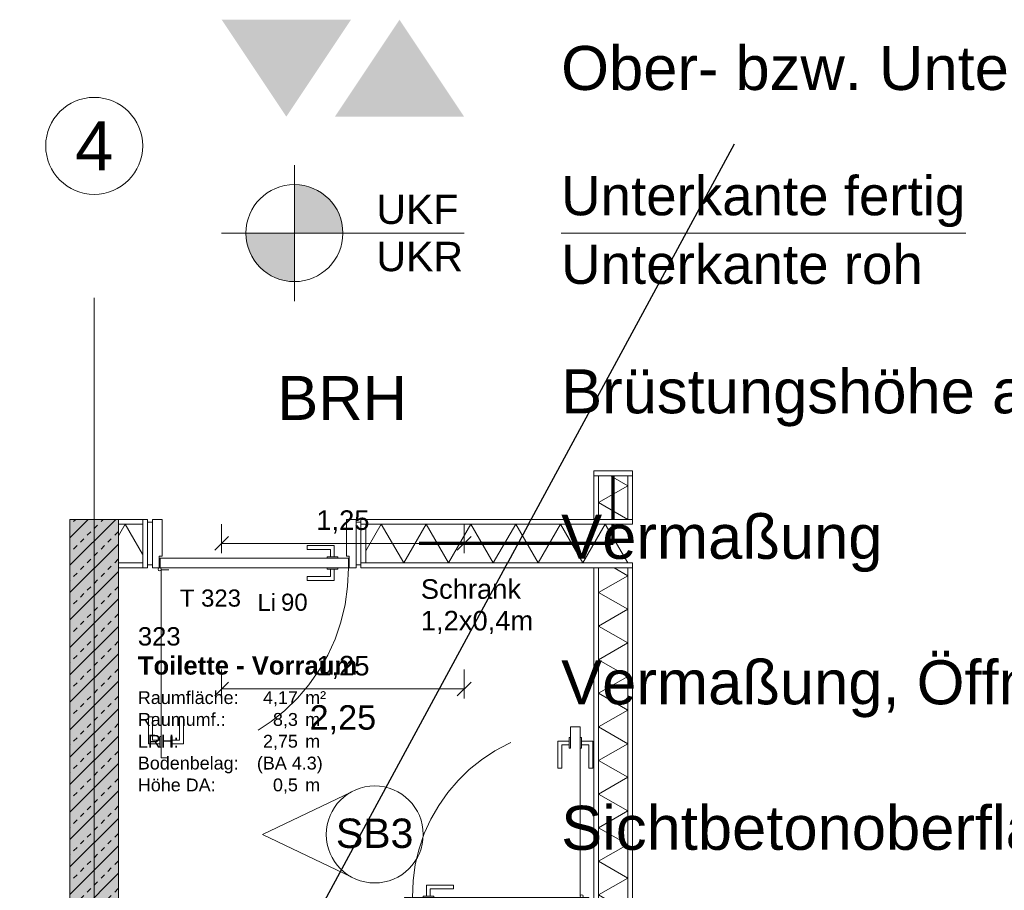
# Model space of a CAD drawing. Header units: metres. Extents: x -49 to 152, y -127 to 99.
# Tile 158 of 177: x 33.42 to 38.49, y -17.99 to -13.5. Entities that reach past the tile are written whole.
import ezdxf
from ezdxf.enums import TextEntityAlignment as Align

# ---------------------------------------------------------------- set-up
doc = ezdxf.new("R2010")
doc.units = ezdxf.units.M
doc.header["$PDMODE"] = 1
doc.header["$PDSIZE"] = -2
doc.linetypes.add('Achsen 01', pattern=[5.291531, 3.175, -1.058062, 0.352704, -0.705764])
doc.linetypes.add('gestrichelt - 01', pattern=[2, 1, -1])
doc.layers.get('0').update_dxf_attribs({"lineweight": 25})
for name, color, linetype, lineweight, true_color in [('013_Beton und Stahlbetonarbeiten-000 Sichtbeton-333 Außenstütze', 5, 'Continuous', 5, 0x0000ff), ('013_Beton und Stahlbetonarbeiten-000 Sichtbeton-334 Außenwandöf', 5, 'Continuous', 5, 0x0000ff), ('013_Beton und Stahlbetonarbeiten-000 Sichtbeton-341 tragende In', 5, 'Continuous', 5, 0x0000ff), ('013_Beton und Stahlbetonarbeiten-000 Sichtbeton-344 Innenwandöf', 5, 'Continuous', 5, 0x0000ff), ('039_Trockenbauarbeiten-340 Dämmung', 7, 'Continuous', 9, 0xc0c0c0), ('AV1-Achsen', 1, 'Achsen 01', 18, 0xff0000), ('AV1-Stempel-Türnummern', 7, 'Continuous', 100, 0x02abea)]:
    doc.layers.add(name, color=color, linetype=linetype, lineweight=lineweight, true_color=true_color)
for name, color, linetype, lineweight in [('013_Beton und Stahlbetonarbeiten-340 Innenwände', 7, 'Continuous', 18), ('027_Tischlerarbeiten-340 Innentüren', 7, 'Continuous', 9), ('031_Metallbauarbeiten-340 Innentüren _ Elemente', 7, 'Continuous', 9), ('039_Trockenbauarbeiten-340 Gipskarton', 7, 'Continuous', 9), ('_Legende (2D)', 7, 'Continuous', 9), ('_OG 3 (2D)', 7, 'Continuous', 9), ('AV1-Brandschutzkonzept-Brandschutzkonzept', 7, 'Continuous', 5), ('AV1-Stempel-Raumstempel', 7, 'Continuous', 9), ('Bemaßung-Bemaßung', 7, 'Continuous', 9), ('Keine', 7, 'Continuous', 9)]:
    doc.layers.add(name, color=color, linetype=linetype, lineweight=lineweight)
doc.layers.get('0').freeze()
doc.styles.add('Arial', font='arial.ttf')
doc.styles.add('Arial (bold)', font='arialbd.ttf')
doc.dimstyles.new('COE 50', dxfattribs={"dimtxt": 100.872396, "dimasz": 0.001414, "dimexe": 0.001, "dimexo": 0.01, "dimgap": 0.001, "dimtad": 1, "dimdec": 3, "dimtxsty": 'Arial', "dimblk": 'VW_SLASH-3', "dimblk1": 'VW_SLASH-3', "dimblk2": 'VW_SLASH-3', "dimcen": 0, "dimadec": 3, "dimazin": 0, "dimtfac": 0.8, "dimtdec": 3, "dimtix": 1, "dimtmove": 0, "dimatfit": 0, "dimldrblk": 'VW_SLASH-2', "dimfxl": 0.002, "dimfxlon": 1, "dimfrac": 2, "dimtolj": 1, "dimarcsym": 0})

# ---------------------------------------------------------------- blocks, each defined once
blk = doc.blocks.new('Group-682')
at = {"color": 255, "linetype": 'Continuous', "lineweight": 5}
blk.add_wipeout([(-16.075, 13.45), (-15.825, 13.45), (-15.825, 13.6), (-16.075, 13.6)], dxfattribs=at).dxf.layer = '039_Trockenbauarbeiten-340 Dämmung'
blk = doc.blocks.new('Group-683')
at = {"layer": '039_Trockenbauarbeiten-340 Dämmung', "transparency": 33554687, "flags": 128}
blk.add_lwpolyline([(-16.075, 13.6), (-15.9884, 13.45), (-15.9018, 13.6), (-15.825, 13.467)], dxfattribs=at)
blk = doc.blocks.new('Group-684')
at = {"layer": '039_Trockenbauarbeiten-340 Dämmung'}
blk.add_blockref('Group-682', (0, 0), dxfattribs=at)
at = {"layer": '039_Trockenbauarbeiten-340 Dämmung', "transparency": 33554687}
blk.add_blockref('Group-683', (0, 0), dxfattribs=at)
blk = doc.blocks.new('Parametric Object-83')
at = {"layer": '039_Trockenbauarbeiten-340 Dämmung', "color": 7, "transparency": 33554687}
blk.add_blockref('Group-684', (0, 0), dxfattribs=at)
at = {"layer": '039_Trockenbauarbeiten-340 Dämmung', "color": 0, "flags": 1}
for tag in ['IFC_UUID', 'instanceID', 'prm0_name', 'prm0_type', 'prm0_value', 'prm1_name', 'prm1_type', 'prm1_value', 'prm2_name', 'prm2_type', 'prm2_value', 'prm3_name', 'prm3_type', 'prm3_value', 'prm4_name', 'prm4_type', 'prm4_value', 'prm5_name', 'prm5_type', 'prm5_value', 'prm6_name', 'prm6_type', 'prm6_value']:
    blk.add_attdef(tag, (36.4, -16.075), '', height=0.00018, dxfattribs=at)
blk = doc.blocks.new('Group-685')
at = {"color": 255, "linetype": 'Continuous', "lineweight": 5}
blk.add_wipeout([(-16.1, 14.675), (-16.1, 14.825), (-16.3, 14.825), (-16.3, 14.675)], dxfattribs=at).dxf.layer = '039_Trockenbauarbeiten-340 Dämmung'
blk = doc.blocks.new('Group-686')
at = {"layer": '039_Trockenbauarbeiten-340 Dämmung', "transparency": 33554687, "flags": 128}
blk.add_lwpolyline([(-16.3, 14.675), (-16.1, 14.7905), (-16.1598, 14.825)], dxfattribs=at)
blk = doc.blocks.new('Group-687')
at = {"layer": '039_Trockenbauarbeiten-340 Dämmung'}
blk.add_blockref('Group-685', (0, 0), dxfattribs=at)
at = {"layer": '039_Trockenbauarbeiten-340 Dämmung', "transparency": 33554687}
blk.add_blockref('Group-686', (0, 0), dxfattribs=at)
blk = doc.blocks.new('Parametric Object-84')
at = {"layer": '039_Trockenbauarbeiten-340 Dämmung', "color": 7, "transparency": 33554687}
blk.add_blockref('Group-687', (0, 0), dxfattribs=at)
at = {"layer": '039_Trockenbauarbeiten-340 Dämmung', "color": 0, "flags": 1}
for tag in ['IFC_UUID', 'instanceID', 'prm0_name', 'prm0_type', 'prm0_value', 'prm1_name', 'prm1_type', 'prm1_value', 'prm2_name', 'prm2_type', 'prm2_value', 'prm3_name', 'prm3_type', 'prm3_value', 'prm4_name', 'prm4_type', 'prm4_value', 'prm5_name', 'prm5_type', 'prm5_value', 'prm6_name', 'prm6_type', 'prm6_value']:
    blk.add_attdef(tag, (33.925, -16.3), '', height=0.00018, dxfattribs=at)
blk = doc.blocks.new('Group-703')
at = {"color": 255, "linetype": 'Continuous', "lineweight": 5}
blk.add_wipeout([(-21.475, 13.45), (-16.325, 13.45), (-16.325, 13.6), (-21.475, 13.6)], dxfattribs=at).dxf.layer = '039_Trockenbauarbeiten-340 Dämmung'
blk = doc.blocks.new('Group-704')
at = {"layer": '039_Trockenbauarbeiten-340 Dämmung', "transparency": 33554687, "flags": 128}
blk.add_lwpolyline([(-21.475, 13.6), (-21.3884, 13.45), (-21.3018, 13.6), (-21.2152, 13.45), (-21.1286, 13.6), (-21.042, 13.45), (-20.9554, 13.6), (-20.8688, 13.45), (-20.7822, 13.6), (-20.6956, 13.45), (-20.609, 13.6), (-20.5224, 13.45), (-20.4358, 13.6), (-20.3492, 13.45), (-20.2626, 13.6), (-20.176, 13.45), (-20.0894, 13.6), (-20.0028, 13.45), (-19.9162, 13.6), (-19.8296, 13.45), (-19.7429, 13.6), (-19.6563, 13.45), (-19.5697, 13.6), (-19.4831, 13.45), (-19.3965, 13.6), (-19.3099, 13.45), (-19.2233, 13.6), (-19.1367, 13.45), (-19.0501, 13.6), (-18.9635, 13.45), (-18.8769, 13.6), (-18.7903, 13.45), (-18.7037, 13.6), (-18.6171, 13.45), (-18.5305, 13.6), (-18.4439, 13.45), (-18.3573, 13.6), (-18.2707, 13.45), (-18.1841, 13.6), (-18.0975, 13.45), (-18.0109, 13.6), (-17.9243, 13.45), (-17.8377, 13.6), (-17.7511, 13.45), (-17.6645, 13.6), (-17.5779, 13.45), (-17.4913, 13.6), (-17.4047, 13.45), (-17.3181, 13.6), (-17.2315, 13.45), (-17.1449, 13.6), (-17.0583, 13.45), (-16.9717, 13.6), (-16.8851, 13.45), (-16.7985, 13.6), (-16.7119, 13.45), (-16.6253, 13.6), (-16.5387, 13.45), (-16.4521, 13.6), (-16.3655, 13.45), (-16.325, 13.5201)], dxfattribs=at)
blk = doc.blocks.new('Group-705')
at = {"layer": '039_Trockenbauarbeiten-340 Dämmung'}
blk.add_blockref('Group-703', (0, 0), dxfattribs=at)
at = {"layer": '039_Trockenbauarbeiten-340 Dämmung', "transparency": 33554687}
blk.add_blockref('Group-704', (0, 0), dxfattribs=at)
blk = doc.blocks.new('Parametric Object-87')
at = {"layer": '039_Trockenbauarbeiten-340 Dämmung', "color": 7, "transparency": 33554687}
blk.add_blockref('Group-705', (0, 0), dxfattribs=at)
at = {"layer": '039_Trockenbauarbeiten-340 Dämmung', "color": 0, "flags": 1}
for tag in ['IFC_UUID', 'instanceID', 'prm0_name', 'prm0_type', 'prm0_value', 'prm1_name', 'prm1_type', 'prm1_value', 'prm2_name', 'prm2_type', 'prm2_value', 'prm3_name', 'prm3_type', 'prm3_value', 'prm4_name', 'prm4_type', 'prm4_value', 'prm5_name', 'prm5_type', 'prm5_value', 'prm6_name', 'prm6_type', 'prm6_value']:
    blk.add_attdef(tag, (36.4, -21.475), '', height=0.00018, dxfattribs=at)
blk = doc.blocks.new('Group-706')
at = {"color": 255, "linetype": 'Continuous', "lineweight": 5}
blk.add_wipeout([(-16.1, 13.45), (-16.1, 14.825), (-16.3, 14.825), (-16.3, 13.45)], dxfattribs=at).dxf.layer = '039_Trockenbauarbeiten-340 Dämmung'
blk = doc.blocks.new('Group-707')
at = {"layer": '039_Trockenbauarbeiten-340 Dämmung', "transparency": 33554687, "flags": 128}
blk.add_lwpolyline([(-16.3, 13.45), (-16.1, 13.5655), (-16.3, 13.6809), (-16.1, 13.7964), (-16.3, 13.9119), (-16.1, 14.0274), (-16.3, 14.1428), (-16.1, 14.2583), (-16.3, 14.3738), (-16.1, 14.4892), (-16.3, 14.6047), (-16.1, 14.7202), (-16.2816, 14.825)], dxfattribs=at)
blk = doc.blocks.new('Group-708')
at = {"layer": '039_Trockenbauarbeiten-340 Dämmung'}
blk.add_blockref('Group-706', (0, 0), dxfattribs=at)
at = {"layer": '039_Trockenbauarbeiten-340 Dämmung', "transparency": 33554687}
blk.add_blockref('Group-707', (0, 0), dxfattribs=at)
blk = doc.blocks.new('Parametric Object-88')
at = {"layer": '039_Trockenbauarbeiten-340 Dämmung', "color": 7, "transparency": 33554687}
blk.add_blockref('Group-708', (0, 0), dxfattribs=at)
at = {"layer": '039_Trockenbauarbeiten-340 Dämmung', "color": 0, "flags": 1}
for tag in ['IFC_UUID', 'instanceID', 'prm0_name', 'prm0_type', 'prm0_value', 'prm1_name', 'prm1_type', 'prm1_value', 'prm2_name', 'prm2_type', 'prm2_value', 'prm3_name', 'prm3_type', 'prm3_value', 'prm4_name', 'prm4_type', 'prm4_value', 'prm5_name', 'prm5_type', 'prm5_value', 'prm6_name', 'prm6_type', 'prm6_value']:
    blk.add_attdef(tag, (35.175, -16.3), '', height=0.00018, dxfattribs=at)
blk = doc.blocks.new('COE - Innentür 1.10 _ 0.25')
at = {"layer": '027_Tischlerarbeiten-340 Innentüren', "color": 253, "linetype": 'gestrichelt - 01', "lineweight": 9, "transparency": 33554687, "flags": 128}
for points in [[(1.0325, 1.0375), (1.0125, 1.0375), (1.0125, 1.075), (0.8925, 1.075), (0.8925, 1.095), (1.0325, 1.095)], [(0.135, 1.03), (1.105, 1.03), (1.105, 0.98), (0.135, 0.98)], [(0.995, 1.03), (0.995, 1.0375), (1.05, 1.0375), (1.05, 1.03)], [(1.0325, 0.9725), (1.0125, 0.9725), (1.0125, 0.935), (0.8925, 0.935), (0.8925, 0.915), (1.0325, 0.915)], [(0.995, 0.9725), (0.995, 0.98), (1.05, 0.98), (1.05, 0.9725)]]:
    blk.add_lwpolyline(points, close=True, dxfattribs=at)
at = {"layer": '027_Tischlerarbeiten-340 Innentüren', "color": 253, "linetype": 'gestrichelt - 01', "lineweight": 9, "transparency": 33554687}
blk.add_arc((0.1325, 1.0375), 0.9725, 269.5581, 356.6163, dxfattribs=at)
at = {"color": 255}
for points in [[(-0.11, 1.1), (0.11, 1.1), (0.11, 1.075), (-0.11, 1.075)], [(-0.11, 0.025), (0.11, 0.025), (0.11, 0), (-0.11, 0)]]:
    blk.add_wipeout(points, dxfattribs=at).dxf.layer = '027_Tischlerarbeiten-340 Innentüren'
at = {"layer": '027_Tischlerarbeiten-340 Innentüren', "flags": 128}
for points in [[(-0.11, 1.1), (0.11, 1.1), (0.11, 1.075), (-0.11, 1.075)], [(-0.11, 0.025), (0.11, 0.025), (0.11, 0), (-0.11, 0)]]:
    blk.add_lwpolyline(points, close=True, dxfattribs=at)
at = {"color": 255}
blk.add_wipeout([(0.125, 0.06), (0.065, 0.06), (0.065, 0.075), (-0.125, 0.075), (-0.125, 0.025), (0.125, 0.025)], dxfattribs=at).dxf.layer = '027_Tischlerarbeiten-340 Innentüren'
at = {"layer": '027_Tischlerarbeiten-340 Innentüren', "flags": 128}
blk.add_lwpolyline([(0.125, 0.06), (0.065, 0.06), (0.065, 0.075), (-0.125, 0.075), (-0.125, 0.025), (0.125, 0.025)], close=True, dxfattribs=at)
at = {"color": 255}
blk.add_wipeout([(0.125, 1.035), (0.125, 0.065), (0.075, 0.065), (0.075, 1.035)], dxfattribs=at).dxf.layer = '027_Tischlerarbeiten-340 Innentüren'
at = {"layer": '027_Tischlerarbeiten-340 Innentüren', "flags": 128}
blk.add_lwpolyline([(0.125, 1.035), (0.125, 0.065), (0.075, 0.065), (0.075, 1.035)], close=True, dxfattribs=at)
at = {"color": 255}
for points in [[(0.125, 1.04), (0.065, 1.04), (0.065, 1.025), (-0.125, 1.025), (-0.125, 1.075), (0.125, 1.075)], [(0.0675, 0.1375), (0.0675, 0.1575), (0.03, 0.1575), (0.03, 0.2775), (0.01, 0.2775), (0.01, 0.1375)], [(0.1325, 0.1375), (0.1325, 0.1575), (0.17, 0.1575), (0.17, 0.2775), (0.19, 0.2775), (0.19, 0.1375)]]:
    blk.add_wipeout(points, dxfattribs=at).dxf.layer = '027_Tischlerarbeiten-340 Innentüren'
at = {"layer": '027_Tischlerarbeiten-340 Innentüren', "flags": 128}
for points in [[(0.125, 1.04), (0.065, 1.04), (0.065, 1.025), (-0.125, 1.025), (-0.125, 1.075), (0.125, 1.075)], [(0.0675, 0.1375), (0.0675, 0.1575), (0.03, 0.1575), (0.03, 0.2775), (0.01, 0.2775), (0.01, 0.1375)], [(0.1325, 0.1375), (0.1325, 0.1575), (0.17, 0.1575), (0.17, 0.2775), (0.19, 0.2775), (0.19, 0.1375)]]:
    blk.add_lwpolyline(points, close=True, dxfattribs=at)
at = {"color": 255}
for points in [[(0.14, 1.0375), (0.1378, 1.0322), (0.1325, 1.03), (0.1272, 1.0322), (0.125, 1.0375), (0.1272, 1.0428), (0.1325, 1.045), (0.1378, 1.0428)], [(0.0675, 0.175), (0.075, 0.175), (0.075, 0.12), (0.0675, 0.12)], [(0.125, 0.175), (0.1325, 0.175), (0.1325, 0.12), (0.125, 0.12)]]:
    blk.add_wipeout(points, dxfattribs=at).dxf.layer = '027_Tischlerarbeiten-340 Innentüren'
at = {"layer": '027_Tischlerarbeiten-340 Innentüren', "flags": 128}
for points in [[(0.0675, 0.175), (0.075, 0.175), (0.075, 0.12), (0.0675, 0.12)], [(0.125, 0.175), (0.1325, 0.175), (0.1325, 0.12), (0.125, 0.12)]]:
    blk.add_lwpolyline(points, close=True, dxfattribs=at)
at = {"layer": '027_Tischlerarbeiten-340 Innentüren'}
blk.add_circle((0.1325, 1.0375), 0.0075, dxfattribs=at)
blk = doc.blocks.new('Türnummer 2 - Innentür')
at = {"layer": '031_Metallbauarbeiten-340 Innentüren _ Elemente', "char_height": 0.08826, "attachment_point": 8, "line_spacing_factor": 0.965511, "style": 'Arial'}
for s, insert in [('Li', (0, -0.0671)), ('90', (0.1423, -0.0671))]:
    blk.add_mtext(s, dxfattribs=dict(at, insert=insert))
at = {"layer": '031_Metallbauarbeiten-340 Innentüren _ Elemente', "style": 'Arial'}
blk.add_attdef('Türnummer', text='', height=0.0883, dxfattribs=at).set_placement((-0.2903, -0.071), align=Align.BOTTOM_CENTER)
at = {"layer": '031_Metallbauarbeiten-340 Innentüren _ Elemente', "color": 7, "transparency": 33554687, "style": 'Arial'}
blk.add_attdef('Schallschutzklasse', text='', height=0.0883, dxfattribs=at).set_placement((-0.1763, -0.2296), align=Align.BOTTOM_CENTER)
at = {"layer": 'Keine', "color": 0, "flags": 1}
for tag, p in [('Lichte_Breite', (-0.4481, -0.3885)), ('Panikfunktion', (-0.4481, -0.5473)), ('AT-Nr.', (-0.4481, -0.7062))]:
    blk.add_attdef(tag, p, '', height=0.0883, dxfattribs=at)
blk = doc.blocks.new('Raumstempel - Symbol - 2')
at = {"layer": 'AV1-Stempel-Raumstempel', "attachment_point": 1, "line_spacing_factor": 0.969524, "style": 'Arial'}
for s, insert, char_height in [('Raumfläche:', (0.15, -0.5049), 0.066198), ('m²', (1.0125, -0.5049), 0.0662), ('Raumumf.:', (0.15, -0.6174), 0.0662), ('m', (1.0125, -0.6174), 0.0662), ('LRH:', (0.15, -0.7299), 0.0662), ('m', (1.0125, -0.7299), 0.0662), ('Bodenbelag:', (0.15, -0.8424), 0.066198), ('Höhe DA:', (0.15, -0.9549), 0.0662), ('m', (1.0125, -0.9549), 0.0662)]:
    blk.add_mtext(s, dxfattribs=dict(at, insert=insert, char_height=char_height))
at = {"layer": 'AV1-Stempel-Raumstempel'}
for tag, style, p in [('Raumnummer', 'Arial', (0.15, -0.175)), ('Raumname', 'Arial (bold)', (0.15, -0.325))]:
    blk.add_attdef(tag, text='', height=0.0946, dxfattribs=dict(at, style=style)).set_placement(p, align=Align.TOP_LEFT)
at = {"layer": 'AV1-Stempel-Raumstempel', "style": 'Arial'}
for tag, p in [('Raumfläche', (0.975, -0.5049)), ('Raumumfang', (0.975, -0.6174)), ('LRH', (0.975, -0.7299)), ('Bodendetail', (1.1028, -0.8424)), ('Höhe_DA', (0.975, -0.9549))]:
    blk.add_attdef(tag, text='', height=0.0662, dxfattribs=at).set_placement(p, align=Align.TOP_RIGHT)
at = {"layer": 'Keine', "color": 0, "flags": 1}
for tag, p in [('Bodenbelag', (0, -1.3327)), ('Decke', (0, -1.5029))]:
    blk.add_attdef(tag, p, '', height=0.0946, dxfattribs=at)
blk = doc.blocks.new('COE - Innentür 1.00 _ 0.15')
at = {"layer": '027_Tischlerarbeiten-340 Innentüren', "color": 253, "linetype": 'gestrichelt - 01', "lineweight": 9, "transparency": 33554687, "flags": 128}
for points in [[(0.8825, 0.9375), (0.8625, 0.9375), (0.8625, 0.975), (0.7425, 0.975), (0.7425, 0.995), (0.8825, 0.995)], [(0.085, 0.93), (0.955, 0.93), (0.955, 0.88), (0.085, 0.88)], [(0.845, 0.93), (0.845, 0.9375), (0.9, 0.9375), (0.9, 0.93)], [(0.8825, 0.8725), (0.8625, 0.8725), (0.8625, 0.835), (0.7425, 0.835), (0.7425, 0.815), (0.8825, 0.815)], [(0.845, 0.8725), (0.845, 0.88), (0.9, 0.88), (0.9, 0.8725)]]:
    blk.add_lwpolyline(points, close=True, dxfattribs=at)
at = {"layer": '027_Tischlerarbeiten-340 Innentüren', "color": 253, "linetype": 'gestrichelt - 01', "lineweight": 9, "transparency": 33554687}
blk.add_arc((0.0825, 0.9375), 0.8725, 269.5581, 356.6163, dxfattribs=at)
at = {"color": 255}
for points in [[(-0.06, 1), (0.06, 1), (0.06, 0.975), (-0.06, 0.975)], [(-0.06, 0.025), (0.06, 0.025), (0.06, 0), (-0.06, 0)]]:
    blk.add_wipeout(points, dxfattribs=at).dxf.layer = '027_Tischlerarbeiten-340 Innentüren'
at = {"layer": '027_Tischlerarbeiten-340 Innentüren', "flags": 128}
for points in [[(-0.06, 1), (0.06, 1), (0.06, 0.975), (-0.06, 0.975)], [(-0.06, 0.025), (0.06, 0.025), (0.06, 0), (-0.06, 0)]]:
    blk.add_lwpolyline(points, close=True, dxfattribs=at)
at = {"color": 255}
blk.add_wipeout([(0.075, 0.06), (0.015, 0.06), (0.015, 0.075), (-0.075, 0.075), (-0.075, 0.025), (0.075, 0.025)], dxfattribs=at).dxf.layer = '027_Tischlerarbeiten-340 Innentüren'
at = {"layer": '027_Tischlerarbeiten-340 Innentüren', "flags": 128}
blk.add_lwpolyline([(0.075, 0.06), (0.015, 0.06), (0.015, 0.075), (-0.075, 0.075), (-0.075, 0.025), (0.075, 0.025)], close=True, dxfattribs=at)
at = {"color": 255}
blk.add_wipeout([(0.075, 0.935), (0.075, 0.065), (0.025, 0.065), (0.025, 0.935)], dxfattribs=at).dxf.layer = '027_Tischlerarbeiten-340 Innentüren'
at = {"layer": '027_Tischlerarbeiten-340 Innentüren', "flags": 128}
blk.add_lwpolyline([(0.075, 0.935), (0.075, 0.065), (0.025, 0.065), (0.025, 0.935)], close=True, dxfattribs=at)
at = {"color": 255}
for points in [[(0.075, 0.94), (0.015, 0.94), (0.015, 0.925), (-0.075, 0.925), (-0.075, 0.975), (0.075, 0.975)], [(0.0175, 0.1375), (0.0175, 0.1575), (-0.02, 0.1575), (-0.02, 0.2775), (-0.04, 0.2775), (-0.04, 0.1375)], [(0.0825, 0.1375), (0.0825, 0.1575), (0.12, 0.1575), (0.12, 0.2775), (0.14, 0.2775), (0.14, 0.1375)]]:
    blk.add_wipeout(points, dxfattribs=at).dxf.layer = '027_Tischlerarbeiten-340 Innentüren'
at = {"layer": '027_Tischlerarbeiten-340 Innentüren', "flags": 128}
for points in [[(0.075, 0.94), (0.015, 0.94), (0.015, 0.925), (-0.075, 0.925), (-0.075, 0.975), (0.075, 0.975)], [(0.0175, 0.1375), (0.0175, 0.1575), (-0.02, 0.1575), (-0.02, 0.2775), (-0.04, 0.2775), (-0.04, 0.1375)], [(0.0825, 0.1375), (0.0825, 0.1575), (0.12, 0.1575), (0.12, 0.2775), (0.14, 0.2775), (0.14, 0.1375)]]:
    blk.add_lwpolyline(points, close=True, dxfattribs=at)
at = {"color": 255}
for points in [[(0.09, 0.9375), (0.0878, 0.9322), (0.0825, 0.93), (0.0772, 0.9322), (0.075, 0.9375), (0.0772, 0.9428), (0.0825, 0.945), (0.0878, 0.9428)], [(0.0175, 0.175), (0.025, 0.175), (0.025, 0.12), (0.0175, 0.12)], [(0.075, 0.175), (0.0825, 0.175), (0.0825, 0.12), (0.075, 0.12)]]:
    blk.add_wipeout(points, dxfattribs=at).dxf.layer = '027_Tischlerarbeiten-340 Innentüren'
at = {"layer": '027_Tischlerarbeiten-340 Innentüren', "flags": 128}
for points in [[(0.0175, 0.175), (0.025, 0.175), (0.025, 0.12), (0.0175, 0.12)], [(0.075, 0.175), (0.0825, 0.175), (0.0825, 0.12), (0.075, 0.12)]]:
    blk.add_lwpolyline(points, close=True, dxfattribs=at)
at = {"layer": '027_Tischlerarbeiten-340 Innentüren'}
blk.add_circle((0.0825, 0.9375), 0.0075, dxfattribs=at)
blk = doc.blocks.new('OG 3 (2D)')
at = {"layer": '013_Beton und Stahlbetonarbeiten-000 Sichtbeton-334 Außenwandöf', "color": 30}
blk.add_solid([(33.725, -21.725), (33.675, -21.725), (33.725, -16.325), (33.675, -16.325)], dxfattribs=at)
at = {"layer": '013_Beton und Stahlbetonarbeiten-000 Sichtbeton-344 Innenwandöf', "color": 30}
blk.add_solid([(33.725, -16.125), (33.725, -16.325), (33.675, -16.075), (33.675, -16.325)], dxfattribs=at)
at = {"layer": 'AV1-Achsen'}
blk.add_line((33.8, -23.4), (33.8, -14.4), dxfattribs=at)
at = {"layer": 'AV1-Achsen', "linetype": 'Continuous'}
blk.add_circle((33.8, -14.15), 0.25, dxfattribs=at)
at = {"layer": '039_Trockenbauarbeiten-340 Dämmung', "rotation": 90}
blk.add_blockref('Parametric Object-84', (48.75, 0), dxfattribs=at)
at = {"layer": 'AV1-Achsen', "insert": (33.8, -14.15), "char_height": 0.2522, "attachment_point": 5, "line_spacing_factor": 0.969122, "style": 'Arial'}
blk.add_mtext('4', dxfattribs=at)
at = {"layer": 'Keine', "color": 8, "transparency": 33554687, "insert": (35.4834, -16.525), "char_height": 0.10087, "attachment_point": 4, "line_spacing_factor": 0.969122, "style": 'Arial'}
blk.add_mtext('Schrank\\P1,2x0,4m', dxfattribs=at)
at = {"color": 255}
for points in [[(36.55, -15.825), (36.55, -16.075), (36.4, -16.075), (36.4, -15.825)], [(36.55, -21.475), (36.55, -16.325), (36.4, -16.325), (36.4, -21.475)]]:
    blk.add_wipeout(points, dxfattribs=at).dxf.layer = '039_Trockenbauarbeiten-340 Dämmung'
at = {"layer": '013_Beton und Stahlbetonarbeiten-340 Innenwände', "linetype": 'Continuous', "lineweight": 0, "true_color": 0xc0c0c0}
blk.add_hatch(color=9, dxfattribs=at).paths.add_polyline_path([(33.675, -21.475), (33.675, -16.075), (33.925, -16.075), (33.925, -21.475)])
at = {"layer": '013_Beton und Stahlbetonarbeiten-340 Innenwände', "linetype": 'Continuous', "lineweight": 13}
h = blk.add_hatch(dxfattribs=at)
h.set_pattern_fill('Stahlbeton', color=251, style=0, pattern_type=2)
h.set_pattern_definition([(45, (0, 0), (0.07071068, -0.07071068), [0.025, -0.025])])
h.paths.add_polyline_path([(33.675, -21.475), (33.675, -16.075), (33.925, -16.075), (33.925, -21.475)])
h = blk.add_hatch(dxfattribs=at)
h.set_pattern_fill('Stahlbeton-1', color=251, style=0, pattern_type=2)
h.set_pattern_definition([(-135, (0.03106, -0.03313), (0.07071068, -0.07071068), [])])
h.paths.add_polyline_path([(33.675, -21.475), (33.675, -16.075), (33.925, -16.075), (33.925, -21.475)])
at = {"layer": '013_Beton und Stahlbetonarbeiten-000 Sichtbeton-341 tragende In', "color": 30}
blk.add_solid([(33.675, -16.075), (33.925, -16.075), (33.725, -16.125), (33.925, -16.125)], dxfattribs=at)
at = {"layer": '013_Beton und Stahlbetonarbeiten-340 Innenwände', "flags": 128}
blk.add_lwpolyline([(33.675, -21.475), (33.675, -16.075), (33.925, -16.075), (33.925, -21.475)], close=True, dxfattribs=at)
at = {"layer": '039_Trockenbauarbeiten-340 Dämmung', "flags": 128}
for points in [[(36.55, -15.825), (36.55, -16.075), (36.4, -16.075), (36.4, -15.825)], [(36.55, -21.475), (36.55, -16.325), (36.4, -16.325), (36.4, -21.475)]]:
    blk.add_lwpolyline(points, close=True, dxfattribs=at)
at = {"layer": '039_Trockenbauarbeiten-340 Dämmung', "xscale": -1, "rotation": 270}
blk.add_blockref('Parametric Object-83', (22.95, 0), dxfattribs=at)
at = {"layer": '039_Trockenbauarbeiten-340 Dämmung', "rotation": 90}
blk.add_blockref('Parametric Object-87', (50, 0), dxfattribs=at)
blk.add_blockref('Parametric Object-88', (50, 0), dxfattribs=at)
at = {"layer": 'AV1-Brandschutzkonzept-Brandschutzkonzept', "color": 40, "linetype": 'gestrichelt - 01', "lineweight": 70, "true_color": 0xffc000, "transparency": 33554687}
blk.add_line((36.475, -16.2), (36.475, -15.825), dxfattribs=at)
at = {"layer": '027_Tischlerarbeiten-340 Innentüren', "color": 7, "xscale": -1, "rotation": 90}
blk.add_blockref('COE - Innentür 1.10 _ 0.25', (35.175, -16.2), dxfattribs=at)
at = {"color": 255}
for points in [[(36.375, -16.075), (36.4, -16.075), (36.4, -15.825), (36.375, -15.825)], [(36.55, -16.075), (36.575, -16.075), (36.575, -15.825), (36.55, -15.825)], [(36.4, -16.325), (36.375, -16.325), (36.375, -21.475), (36.4, -21.475)], [(36.575, -16.325), (36.55, -16.325), (36.55, -21.475), (36.575, -21.475)]]:
    blk.add_wipeout(points, dxfattribs=at).dxf.layer = '039_Trockenbauarbeiten-340 Gipskarton'
at = {"layer": '039_Trockenbauarbeiten-340 Gipskarton', "flags": 128}
for points in [[(36.375, -16.075), (36.4, -16.075), (36.4, -15.825), (36.375, -15.825)], [(36.55, -16.075), (36.575, -16.075), (36.575, -15.825), (36.55, -15.825)], [(36.4, -16.325), (36.375, -16.325), (36.375, -21.475), (36.4, -21.475)], [(36.575, -16.325), (36.55, -16.325), (36.55, -21.475), (36.575, -21.475)]]:
    blk.add_lwpolyline(points, close=True, dxfattribs=at)
at = {"layer": 'AV1-Brandschutzkonzept-Brandschutzkonzept', "color": 40, "linetype": 'gestrichelt - 01', "lineweight": 70, "true_color": 0xffc000, "transparency": 33554687}
blk.add_line((36.475, -16.2), (35.175, -16.2), dxfattribs=at)
at = {"layer": 'AV1-Stempel-Raumstempel'}
blk.add_blockref('Raumstempel - Symbol - 2', (33.875, -16.4558), dxfattribs=at).add_auto_attribs({'Raumname': 'Toilette - Vorraum', 'Raumnummer': '323', 'Bodendetail': '(BA 4.3)', 'Raumfläche': '4,17', 'LRH': '2,75', 'Raumumfang': '8,3', 'Höhe_DA': '0,5'})
at = {"layer": 'AV1-Stempel-Türnummern', "color": 7}
ref = blk.add_blockref('Türnummer 2 - Innentür', (34.6892, -16.4804), dxfattribs=at)
ref.add_attrib('Türnummer', 'T 323', dxfattribs={"layer": '031_Metallbauarbeiten-340 Innentüren _ Elemente', "height": 0.08826, "style": 'Arial'}).set_placement((34.3989, -16.5514), align=Align.BOTTOM_CENTER)
at = {"color": 255}
for points in [[(33.925, -16.075), (34.075, -16.075), (34.075, -16.1), (33.925, -16.1)], [(33.925, -16.3), (34.075, -16.3), (34.075, -16.325), (33.925, -16.325)]]:
    blk.add_wipeout(points, dxfattribs=at).dxf.layer = '039_Trockenbauarbeiten-340 Gipskarton'
at = {"layer": '013_Beton und Stahlbetonarbeiten-000 Sichtbeton-333 Außenstütze', "color": 30}
blk.add_solid([(33.875, -21.525), (33.925, -21.525), (33.875, -16.125), (33.925, -16.125)], dxfattribs=at)
at = {"layer": '039_Trockenbauarbeiten-340 Gipskarton', "flags": 128}
for points in [[(33.925, -16.075), (34.075, -16.075), (34.075, -16.1), (33.925, -16.1)], [(33.925, -16.3), (34.075, -16.3), (34.075, -16.325), (33.925, -16.325)]]:
    blk.add_lwpolyline(points, close=True, dxfattribs=at)
at = {"layer": '027_Tischlerarbeiten-340 Innentüren', "color": 7, "xscale": -1, "rotation": 270}
blk.add_blockref('COE - Innentür 1.00 _ 0.15', (35.375, -18.1), dxfattribs=at)
at = {"color": 255}
for points in [[(36.375, -15.825), (36.375, -15.85), (36.575, -15.85), (36.575, -15.825)], [(35.2, -16.075), (35.2, -16.325), (35.175, -16.325), (35.175, -16.075)]]:
    blk.add_wipeout(points, dxfattribs=at).dxf.layer = '039_Trockenbauarbeiten-340 Gipskarton'
at = {"layer": '039_Trockenbauarbeiten-340 Gipskarton', "flags": 128}
for points in [[(36.375, -15.825), (36.375, -15.85), (36.575, -15.85), (36.575, -15.825)], [(35.2, -16.075), (35.2, -16.325), (35.175, -16.325), (35.175, -16.075)]]:
    blk.add_lwpolyline(points, close=True, dxfattribs=at)
at = {"color": 255}
blk.add_wipeout([(34.075, -16.075), (34.075, -16.325), (34.05, -16.325), (34.05, -16.075)], dxfattribs=at).dxf.layer = '039_Trockenbauarbeiten-340 Gipskarton'
at = {"layer": '039_Trockenbauarbeiten-340 Gipskarton', "flags": 128}
blk.add_lwpolyline([(34.075, -16.075), (34.075, -16.325), (34.05, -16.325), (34.05, -16.075)], close=True, dxfattribs=at)
at = {"color": 255}
for points in [[(35.175, -16.075), (36.575, -16.075), (36.575, -16.1), (35.175, -16.1)], [(35.175, -16.3), (36.575, -16.3), (36.575, -16.325), (35.175, -16.325)]]:
    blk.add_wipeout(points, dxfattribs=at).dxf.layer = '039_Trockenbauarbeiten-340 Gipskarton'
at = {"layer": '039_Trockenbauarbeiten-340 Gipskarton', "flags": 128}
for points in [[(35.175, -16.075), (36.575, -16.075), (36.575, -16.1), (35.175, -16.1)], [(35.175, -16.3), (36.575, -16.3), (36.575, -16.325), (35.175, -16.325)]]:
    blk.add_lwpolyline(points, close=True, dxfattribs=at)
at = {"layer": 'Keine', "color": 6, "linetype": 'Continuous', "lineweight": 25}
blk.add_line((32.5506, -22.54), (37.1, -14.14), dxfattribs=at)
blk = doc.blocks.new('Group-955')
at = {"layer": 'Keine', "color": 7, "linetype": 'Continuous', "lineweight": 9, "transparency": 33554687}
for points in [[(34.4569, -13.4996), (34.7903, -13.9996), (35.1236, -13.4996)], [(35.0403, -13.9996), (35.3736, -13.4996), (35.7069, -13.9996)]]:
    blk.add_solid(points, dxfattribs=at)
blk = doc.blocks.new('Group-956')
at = {"layer": 'Keine', "color": 7, "transparency": 33554687, "char_height": 0.15131, "attachment_point": 4, "line_spacing_factor": 0.967718, "style": 'Arial'}
for s, insert in [('UKF', (35.2546, -14.4779)), ('UKR', (35.2546, -14.7213))]:
    blk.add_mtext(s, dxfattribs=dict(at, insert=insert))
at = {"color": 255, "linetype": 'Continuous', "lineweight": 9, "transparency": 33554687}
blk.add_wipeout([(34.8323, -14.8496), (34.6554, -14.7766), (34.5819, -14.5999), (34.6549, -14.4231), (34.8316, -14.3496), (35.0085, -14.4225), (35.0819, -14.5992), (35.009, -14.7761)], dxfattribs=at).dxf.layer = 'Keine'
at = {"layer": 'Keine', "linetype": 'Continuous', "lineweight": 0, "transparency": 33554687}
h = blk.add_hatch(color=7, dxfattribs=at)
edge = h.paths.add_edge_path()
edge.add_arc((34.8319, -14.5996), 0.25, 0, 90)
edge.add_line((34.8319, -14.3496), (34.8319, -14.5996))
edge.add_line((34.8319, -14.5996), (35.0819, -14.5996))
h = blk.add_hatch(color=7, dxfattribs=at)
edge = h.paths.add_edge_path()
edge.add_arc((34.8319, -14.5996), 0.25, 180, 270)
edge.add_line((34.8319, -14.8496), (34.8319, -14.5996))
edge.add_line((34.8319, -14.5996), (34.5819, -14.5996))
at = {"layer": 'Keine', "color": 7, "linetype": 'Continuous', "lineweight": 9, "transparency": 33554687}
for p, q in [((34.8319, -14.2496), (34.8319, -14.9496)), ((34.4569, -14.5996), (35.7069, -14.5996))]:
    blk.add_line(p, q, dxfattribs=at)
blk.add_circle((34.8319, -14.5996), 0.25, dxfattribs=at)
for start, end in [(0, 90), (180, 270)]:
    blk.add_arc((34.8319, -14.5996), 0.25, start, end, dxfattribs=at)
blk = doc.blocks.new('Group-957')
at = {"layer": 'Keine', "color": 7, "linetype": 'Continuous', "lineweight": 9, "transparency": 33554687, "flags": 128}
blk.add_lwpolyline([(35.124, -17.4808), (34.6679, -17.6992), (35.124, -17.9175)], dxfattribs=at)
at = {"layer": 'Keine', "color": 7, "linetype": 'Continuous', "lineweight": 9, "transparency": 33554687}
blk.add_circle((35.2458, -17.6992), 0.25, dxfattribs=at)
at = {"layer": 'Keine', "color": 7, "transparency": 33554687, "insert": (35.0457, -17.6173), "char_height": 0.15131, "attachment_point": 1, "line_spacing_factor": 0.967718, "style": 'Arial'}
blk.add_mtext('SB3', dxfattribs=at)
blk = doc.blocks.new('VW_SLASH-3')
at = {"color": 0, "linetype": 'ByBlock', "lineweight": -2, "transparency": 16777216}
blk.add_line((0, 0), (-1, 0), dxfattribs=at)
at = {"color": 0, "linetype": 'Continuous', "lineweight": 15, "transparency": 16777216, "flags": 128}
blk.add_lwpolyline([(0.5, 0.5), (-0.5, -0.5)], dxfattribs=at)
blk = doc.blocks.new('*D2469')
at = {"layer": 'Bemaßung-Bemaßung', "color": 0, "linetype": 'Continuous', "lineweight": -2, "transparency": 33554687}
for p, q in [((34.4569, -16.0992), (34.4569, -16.2492)), ((35.7069, -16.0992), (35.7069, -16.2492)), ((35.6362, -16.1992), (34.5276, -16.1992))]:
    blk.add_line(p, q, dxfattribs=at)
at = {"layer": 'Defpoints', "color": 0, "transparency": 33554687}
for p in [(34.4569, -15.9492), (35.7069, -15.9492), (34.4569, -16.1992)]:
    blk.add_point(p, dxfattribs=at)
at = {"layer": 'Bemaßung-Bemaßung', "color": 0, "lineweight": -2, "xscale": 0.070693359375, "yscale": 0.070693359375, "zscale": 0.070693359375, "rotation": 180}
blk.add_blockref('VW_SLASH-3', (34.4569, -16.1992), dxfattribs=at)
at = {"layer": 'Bemaßung-Bemaßung', "color": 0, "lineweight": -2, "xscale": 0.070693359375, "yscale": 0.070693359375, "zscale": 0.070693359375}
blk.add_blockref('VW_SLASH-3', (35.7069, -16.1992), dxfattribs=at)
at = {"layer": 'Bemaßung-Bemaßung', "color": 0, "lineweight": 25, "transparency": 33554687, "insert": (35.0819, -16.0885), "char_height": 0.10087, "attachment_point": 5, "style": 'Arial'}
blk.add_mtext('\\A1;1,25', dxfattribs=at)
blk = doc.blocks.new('VW_SLASH-2')
at = {"color": 0, "linetype": 'ByBlock', "lineweight": -2, "transparency": 16777216}
blk.add_line((0, 0), (-1, 0), dxfattribs=at)
at = {"color": 0, "linetype": 'Continuous', "lineweight": 15, "transparency": 16777216, "flags": 128}
blk.add_lwpolyline([(0.5, 0.5), (-0.5, -0.5)], dxfattribs=at)
blk = doc.blocks.new('*D2470')
at = {"layer": 'Bemaßung-Bemaßung', "color": 0, "linetype": 'Continuous', "lineweight": -2, "transparency": 33554687}
for p, q in [((34.4569, -16.8492), (34.4569, -16.9992)), ((35.7069, -16.8492), (35.7069, -16.9992)), ((35.6362, -16.9492), (34.5276, -16.9492))]:
    blk.add_line(p, q, dxfattribs=at)
at = {"layer": 'Defpoints', "color": 0, "transparency": 33554687}
for p in [(34.4569, -16.6992), (35.7069, -16.6992), (34.4569, -16.9492)]:
    blk.add_point(p, dxfattribs=at)
at = {"layer": 'Bemaßung-Bemaßung', "color": 0, "lineweight": -2, "xscale": 0.070693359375, "yscale": 0.070693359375, "zscale": 0.070693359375, "rotation": 180}
blk.add_blockref('VW_SLASH-3', (34.4569, -16.9492), dxfattribs=at)
at = {"layer": 'Bemaßung-Bemaßung', "color": 0, "lineweight": -2, "xscale": 0.070693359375, "yscale": 0.070693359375, "zscale": 0.070693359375}
blk.add_blockref('VW_SLASH-3', (35.7069, -16.9492), dxfattribs=at)
at = {"layer": 'Bemaßung-Bemaßung', "color": 0, "lineweight": 25, "transparency": 33554687, "insert": (35.0819, -16.8385), "char_height": 0.10087, "attachment_point": 5, "style": 'Arial'}
blk.add_mtext('\\A1;1,25', dxfattribs=at)
blk = doc.blocks.new('Legende (2D)')
at = {"layer": 'Keine', "color": 7, "linetype": 'Continuous', "lineweight": 9, "transparency": 33554687}
blk.add_line((36.2069, -14.5996), (38.2933, -14.5996), dxfattribs=at)
at = {"layer": 'Keine', "color": 7, "transparency": 33554687}
for name in ['Group-955', 'Group-956', 'Group-957']:
    blk.add_blockref(name, (0, 0), dxfattribs=at)
at = {"layer": 'Keine', "color": 7, "transparency": 33554687, "line_spacing_factor": 0.969122, "style": 'Arial'}
for s, insert, char_height, attachment_point in [('Ober- bzw. Unterkante roh', (36.2069, -13.75), 0.226963, 4), ('Unterkante fertig', (36.2069, -14.4373), 0.201745, 4), ('Unterkante roh', (36.2069, -14.7619), 0.201745, 4), ('BRH', (34.7436, -15.4492), 0.22696, 4), ('Brüstungshöhe ab OKF', (36.2069, -15.4492), 0.226963, 4), ('Vermaßung', (36.2069, -16.1992), 0.22696, 4), ('Vermaßung, Öffnungen RB', (36.2069, -16.9492), 0.226963, 4), ('2,25', (35.0819, -17.0329), 0.12609, 2), ('Sichtbetonoberfläche/-qualität', (36.2069, -17.6992), 0.226963, 4)]:
    blk.add_mtext(s, dxfattribs=dict(at, insert=insert, char_height=char_height, attachment_point=attachment_point))
at = {"layer": 'Bemaßung-Bemaßung', "color": 7, "linetype": 'Continuous', "lineweight": 25, "transparency": 33554687}
for base, p1, p2, picture, middle in [((34.4569, -16.1992), (35.7069, -15.9492), (34.4569, -15.9492), '*D2469', (35.0819, -16.0885)), ((34.4569, -16.9492), (35.7069, -16.6992), (34.4569, -16.6992), '*D2470', (35.0819, -16.8385))]:
    dim = blk.add_linear_dim(base=base, p1=p1, p2=p2, text='1,25', dimstyle='COE 50', override={"dimtxt": 0.100872, "dimasz": 0.070693, "dimexe": 0.05, "dimgap": 0.05, "dimpost": '<>', "dimtxsty": 'Arial', "dimtmove": 2, "dimfxl": 0.1}, dxfattribs=at)
    dim.commit()
    dim.dimension.update_dxf_attribs({"geometry": picture, "text_midpoint": middle})

msp = doc.modelspace()

# ---------------------------------------------------------------- block references
at = {"layer": '_OG 3 (2D)'}
msp.add_blockref('OG 3 (2D)', (0, 0), dxfattribs=at)

# ---------------------------------------------------------------- next in the draw order: block references
at = {"layer": '_Legende (2D)'}
msp.add_blockref('Legende (2D)', (0, 0), dxfattribs=at)

doc.saveas('drawing.dxf')
